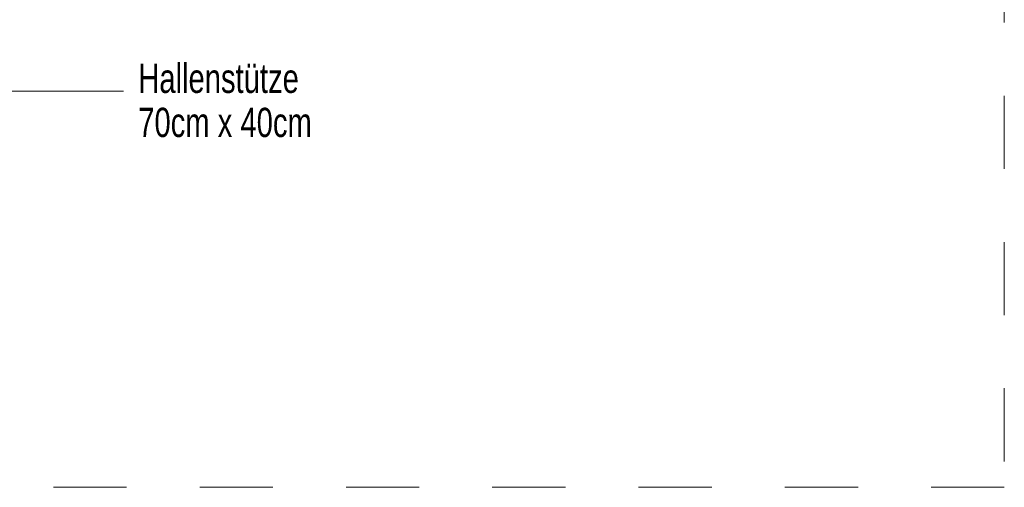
# Model space of a CAD drawing. Header units: metres. Extents: x 1333.9 to 1416.6, y -82.7 to -2.5.
# Tile 93 of 160: x 1413.612 to 1414.959, y -80.35 to -79.711. Entities that reach past the tile are written whole.
import ezdxf

# ---------------------------------------------------------------- set-up
doc = ezdxf.new("R2010")
doc.units = ezdxf.units.M
doc.linetypes.add('AUSGEZOGEN', pattern=[0])
doc.linetypes.add('STRICHLINIE_S4', pattern=[0.08, 0.06, -0.02])
doc.layers.add('XR$7$Text 1_100', color=3, linetype='AUSGEZOGEN', lineweight=18)
doc.layers.add('XR$7$Wand Mauerwerk tr', color=42, linetype='AUSGEZOGEN', lineweight=18)
doc.styles.add('ARIAL', font='arial.ttf')

msp = doc.modelspace()

# ---------------------------------------------------------------- linework, layer by layer
at = {"layer": 'XR$7$Wand Mauerwerk tr', "color": 7, "linetype": 'AUSGEZOGEN', "lineweight": 13, "transparency": 33554687}
msp.add_line((1413.7541, -79.8086), (1413.5943, -79.8086), dxfattribs=at)
at = {"layer": 'XR$7$Wand Mauerwerk tr', "color": 7, "linetype": 'STRICHLINIE_S4', "lineweight": 18, "transparency": 33554687}
msp.add_lwpolyline([(1409.7575, -77.615), (1414.9585, -77.615), (1414.9585, -80.3504), (1409.7575, -80.3504), (1409.7575, -77.615)], close=True, dxfattribs=at)

# ---------------------------------------------------------------- texts
at = {"layer": 'XR$7$Text 1_100', "color": 3, "linetype": 'AUSGEZOGEN', "lineweight": 18, "transparency": 33554687, "insert": (1413.7744, -79.7712), "char_height": 0.04, "width": 0.252452, "attachment_point": 1, "line_spacing_factor": 0.903614, "style": 'ARIAL'}
msp.add_mtext('\\A1;{\\fArial|i0|b0;\\H0.040000;\\W0.714286;\\C3;Hallenstütze}\\P{\\fArial|i0|b0;\\H0.040000;\\W0.714286;\\C3;70cm x 40cm}\\P', dxfattribs=at)

doc.saveas('drawing.dxf')
